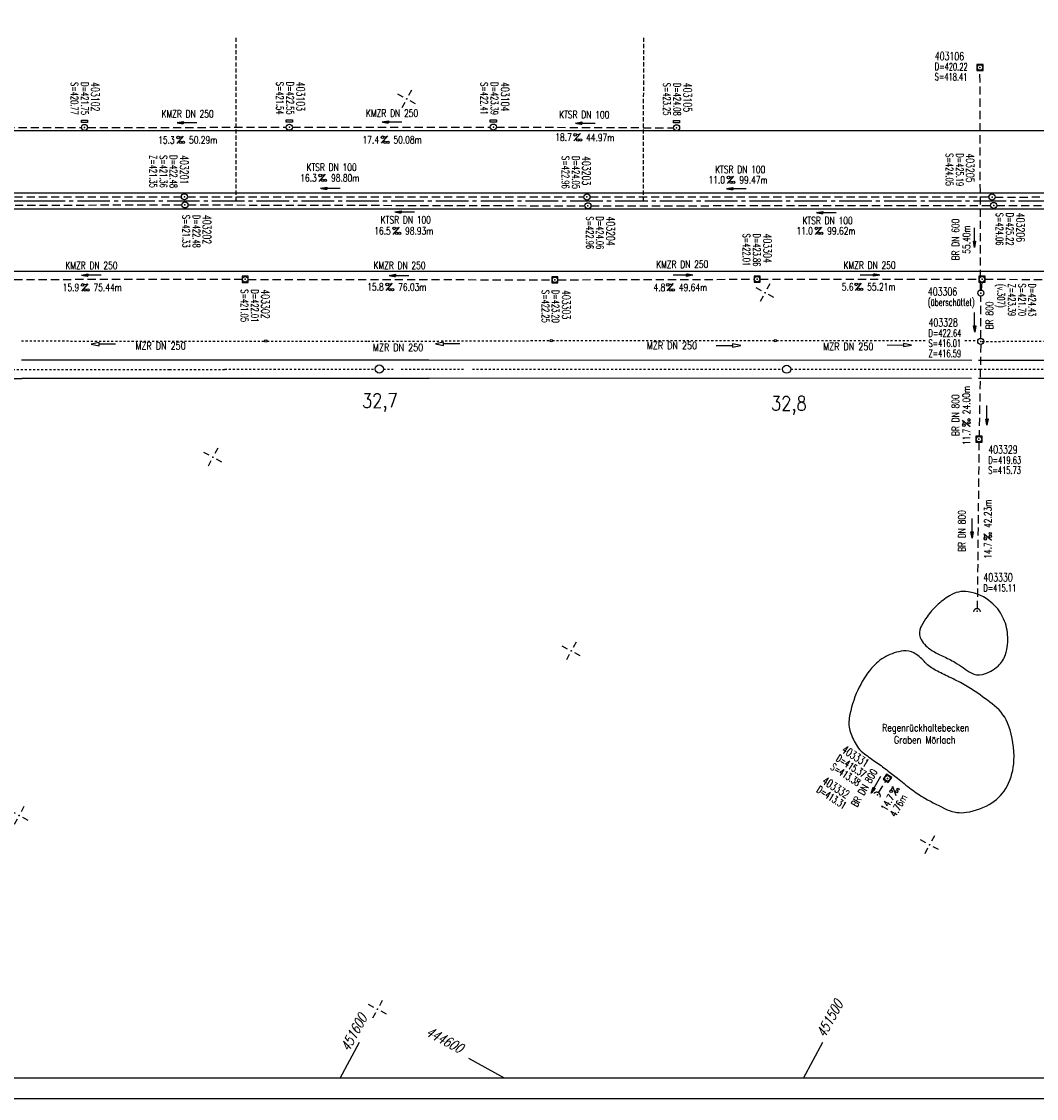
# Model space of a CAD drawing. Extents: x 0 to 1135, y 0 to 420.
# Tile 4 of 36: x 318 to 567, y 0 to 264. Entities that reach past the tile are written whole.
import ezdxf
from ezdxf.enums import TextEntityAlignment as Align

# ---------------------------------------------------------------- set-up
doc = ezdxf.new("R2010")
doc.units = 0
doc.header["$LTSCALE"] = 2
doc.header["$MEASUREMENT"] = 0
for name, pattern in [('ACAD_ISO03W100', [0.5, 0.25, -0.25]), ('ACAD_ISO10W100W', [0.5, 0.25, -0.25]), ('ACHSE', [5.5, 4, -0.5, 0.5, -0.5]), ('AUSGEZOGEN', [0]), ('GESTRICH-X2', [1.5, 1, -0.5]), ('GESTRICHELT', [0.75, 0.5, -0.25])]:
    doc.linetypes.add(name, pattern=pattern)
doc.layers.get('0').update_dxf_attribs({"linetype": 'AUSGEZOGEN'})
for name, color, linetype in [('ACHSETOP', 250, 'ACHSE'), ('Bahnachse', 7, 'CONTINUOUS'), ('Beschriftung', 15, 'CONTINUOUS'), ('FBR', 8, 'CONTINUOUS'), ('Gleisachse', 7, 'CONTINUOUS'), ('Gleisachsen', 7, 'CONTINUOUS'), ('HEKTOM', 250, 'GESTRICHELT'), ('KANAL', 7, 'GESTRICH-X2'), ('NETZ', 250, 'CONTINUOUS'), ('PFEIL', 7, 'CONTINUOUS'), ('RAHMEN', 250, 'AUSGEZOGEN'), ('RRB', 4, 'CONTINUOUS'), ('SCHACHTNR', 6, 'CONTINUOUS'), ('SCHSYMBOL', 7, 'CONTINUOUS'), ('TE', 15, 'CONTINUOUS'), ('TEXTO', 4, 'CONTINUOUS'), ('TEXTU', 4, 'CONTINUOUS'), ('Tiefenentwässerung', 15, 'CONTINUOUS')]:
    doc.layers.add(name, color=color, linetype=linetype)
doc.styles.add('ROMANS', font='romans.shx', dxfattribs={"width": 0.8})

# ---------------------------------------------------------------- blocks, each defined once
blk = doc.blocks.new('IKR')
at = {"color": 0}
for p, q in [((-2.5, 0), (-1, 0)), ((0, 1), (0, 2.5)), ((1, 0), (2.5, 0)), ((0, -2.5), (0, -1))]:
    blk.add_line(p, q, dxfattribs=at)
blk.add_circle((0, 0), 0.05, dxfattribs=at)
blk.add_point((0, 0), dxfattribs=at)
blk = doc.blocks.new('GST')
at = {"color": 0}
blk.add_circle((0, 0), 0.75, dxfattribs=at)
blk.add_point((0, 0), dxfattribs=at)
blk = doc.blocks.new('13')
blk.add_lwpolyline([(0.76, 1.22), (-0.75, 1.22), (-0.75, 1.8), (0.76, 1.8)], close=True)
at = {"rotation": 180}
blk.add_blockref('GST', (0, 0), dxfattribs=at)
blk = doc.blocks.new('PROM')
blk.add_line((1.57, 1.82), (0.02, 0.02))
for centre, radius in [((0.32, 1.51), 0.317), ((0.94, 0.29), 0.283), ((1.64, 0.29), 0.283)]:
    blk.add_circle(centre, radius)
blk.add_arc((0.99, 2.68), 1.03, 239.1414, 303.3549)
blk = doc.blocks.new('PFEIL2')
at = {"color": 0}
for p, q in [((0.88, 0), (-2.4, -0.01)), ((0.88, -0.27), (0.88, 0.28)), ((0.88, 0.28), (2.43, 0.01)), ((0.91, 0.27), (0.88, 0.26)), ((0.97, 0.26), (0.88, 0.25)), ((1.02, 0.25), (0.88, 0.23)), ((1.07, 0.24), (0.88, 0.21)), ((1.13, 0.23), (0.88, 0.19)), ((1.18, 0.22), (0.88, 0.17)), ((1.24, 0.21), (0.88, 0.15)), ((1.29, 0.21), (0.88, 0.14)), ((1.34, 0.2), (0.88, 0.12)), ((1.4, 0.19), (0.88, 0.1)), ((1.45, 0.18), (0.88, 0.08)), ((1.51, 0.17), (0.88, 0.06)), ((1.56, 0.16), (0.88, 0.04)), ((1.61, 0.15), (0.88, 0.02)), ((1.67, 0.14), (0.88, 0.01)), ((1.72, 0.13), (0.88, -0.01)), ((1.78, 0.12), (0.88, -0.03)), ((1.83, 0.11), (0.88, -0.05)), ((1.88, 0.1), (0.88, -0.07)), ((1.94, 0.09), (0.88, -0.09)), ((2.05, 0.08), (0.88, -0.12)), ((1.99, 0.08), (0.88, -0.11)), ((2.1, 0.07), (0.88, -0.14)), ((2.15, 0.06), (0.88, -0.16)), ((2.21, 0.05), (0.88, -0.18)), ((2.26, 0.04), (0.88, -0.2)), ((2.32, 0.03), (0.88, -0.22)), ((2.37, 0.02), (0.88, -0.23)), ((2.42, 0.01), (0.88, -0.25)), ((2.43, 0.01), (0.88, -0.27))]:
    blk.add_line(p, q, dxfattribs=at)
blk = doc.blocks.new('20')
blk.add_lwpolyline([(-0.75, -0.75), (0.75, -0.75), (0.75, 0.75), (-0.75, 0.75)], close=True)
blk.add_circle((0, 0), 0.676)
blk.add_point((0, 0))
blk = doc.blocks.new('10')
blk.add_blockref('GST', (0, 0))
blk = doc.blocks.new('40')
at = {"color": 0}
blk.add_arc((0.02, 0.31), 0.91, 192.5363, 347.4637, dxfattribs=at)
blk.add_point((0, 0), dxfattribs=at)

msp = doc.modelspace()

# ---------------------------------------------------------------- linework, layer by layer
at = {"layer": 'ACHSETOP'}
msp.add_lwpolyline([(25, 220.37), (70.24, 220.37), (320.24, 220.37), (570.24, 220.37), (770.24, 220.37), (895.24, 220.37), (945.24, 220.37), (950, 220.37)], dxfattribs=at)
at = {"layer": 'Bahnachse', "linetype": 'ACAD_ISO10W100W'}
for points in [[(306.36, 179.01), (353.86, 178.97)], [(353.86, 178.97), (367.61, 178.96)], [(367.41, 179.05), (389.44, 179.04)], [(389.44, 179.04), (404.35, 179.04)], [(406.35, 179.04), (408.73, 179.04)], [(410.68, 179.04), (417.54, 179.04)], [(417.54, 179.04), (426.32, 179.04)], [(428.23, 179.04), (504.35, 179.03)], [(506.35, 179.03), (552.81, 179.03)], [(552.81, 179.03), (604.35, 179.02)]]:
    msp.add_lwpolyline(points, dxfattribs=at)
at = {"layer": 'Bahnachse', "linetype": 'Continuous'}
for centre in [(405.35, 179.08), (505.35, 179.03)]:
    msp.add_circle(centre, 1, dxfattribs=at)
for centre, start, end in [((405.35, 179.08), 270.3165, 270.3165), ((505.35, 179.03), 269.9965, 269.9965)]:
    msp.add_arc(centre, 1, start, end, dxfattribs=at)
at = {"layer": 'FBR'}
for points in [[(25, 237.62), (70.24, 237.62), (320.24, 237.62), (570.24, 237.62), (650.12, 237.62)], [(25, 203.12), (70.24, 203.12), (320.24, 203.12), (570.24, 203.12), (641.54, 203.12)]]:
    msp.add_lwpolyline(points, dxfattribs=at)
for points in [[(25, 222.37, -0.000001), (70.24, 222.37, -0.000001), (195.24, 222.37, 0.000001), (320.24, 222.37, 0.000001), (445.24, 222.37, -0.000001), (570.24, 222.37, -0.000001), (670.24, 222.37, 0.000001), (770.24, 222.37), (786.31, 222.37)], [(25, 218.37, -0.000001), (70.24, 218.37, -0.000001), (195.24, 218.37, 0.000001), (320.24, 218.37, 0.000001), (445.24, 218.37, -0.000001), (570.24, 218.37, -0.000001), (670.24, 218.37, 0.000001), (770.24, 218.37), (786.29, 218.37)]]:
    msp.add_lwpolyline(points, format="xyb", dxfattribs=at)
at = {"layer": 'Gleisachse', "linetype": 'Continuous'}
for p, q in [((417.54, 181.3), (550.78, 181.29)), ((552.45, 181.29), (941.6, 181.27)), ((550.75, 176.79), (417.54, 176.8)), ((939.04, 176.77), (552.44, 176.79))]:
    msp.add_line(p, q, dxfattribs=at)
at = {"layer": 'Gleisachsen', "linetype": 'Continuous'}
for p, q in [((317.53, 181.34), (400.55, 181.33)), ((400.55, 181.33), (417.53, 181.33)), ((317.57, 176.84), (400.55, 176.83)), ((400.55, 176.83), (417.55, 176.83))]:
    msp.add_line(p, q, dxfattribs=at)
msp.add_lwpolyline([(25, 176.81), (27.53, 176.81), (52.54, 176.84), (77.55, 176.82), (92.55, 176.8), (102.55, 176.81), (127.56, 176.79), (152.57, 176.77), (167.57, 176.8), (177.58, 176.81), (202.53, 176.79), (227.54, 176.77), (242.55, 176.75), (252.55, 176.76), (277.56, 176.74), (302.56, 176.77), (317.57, 176.75)], dxfattribs=at)
at = {"layer": 'HEKTOM'}
for p, q in [((370.22, 220.37), (370.23, 260.38)), ((470.23, 220.38), (470.25, 260.36))]:
    msp.add_line(p, q, dxfattribs=at)
at = {"layer": 'KANAL'}
for p, q in [((552.96, 198.46), (552.8, 252.38)), ((283.79, 238.3), (332.23, 238.4)), ((333.73, 238.36), (382.52, 238.45)), ((384.02, 238.46), (432.6, 238.48)), ((434.09, 238.48), (477.59, 238.3)), ((258.8, 221.4), (356.76, 221.36)), ((358.26, 221.37), (455.58, 221.32)), ((457.07, 221.33), (555.05, 221.32)), ((556.53, 221.3), (653.7, 221.44)), ((258.93, 219.2), (356.87, 219.39)), ((358.39, 219.38), (455.79, 219.15)), ((457.28, 219.16), (555.42, 219.24)), ((556.91, 219.24), (652.75, 219.36)), ((297.73, 201.09), (371.68, 201.11)), ((373.16, 201.09), (447.71, 200.99)), ((449.21, 201), (497.34, 201.12)), ((498.83, 201.13), (552.54, 201.11)), ((554.04, 201.12), (601.95, 200.96)), ((553.24, 200.45), (553.07, 198.46)), ((553, 186.58), (552.97, 196.96)), ((552.98, 185.1), (552.59, 162.52)), ((552.54, 161.17), (552.12, 120.22)), ((527.92, 75.04), (529.73, 78.01))]:
    msp.add_line(p, q, dxfattribs=at)
at = {"layer": 'NETZ'}
for p, q in [((395.77, 5.02), (400.52, 13.82)), ((509.45, 5.02), (514.21, 13.82)), ((436.1, 5.02), (427.3, 9.78))]:
    msp.add_line(p, q, dxfattribs=at)
at = {"layer": 'RAHMEN'}
msp.add_line((0, 0), (950, 0), dxfattribs=at)
at = {"layer": 'RAHMEN', "const_width": 0.35}
msp.add_lwpolyline([(25, 5), (1130, 5), (1130, 415), (25, 415), (25, 5)], dxfattribs=at)
at = {"layer": 'RRB', "flags": 128}
for points in [[(546.72, 107.03, -0.026436), (548.74, 105.71, 0.028083), (550.64, 104.48, 0.194908), (553.39, 104.1, 0.121182), (557.23, 106.16, 0.13618), (559.05, 109, 0.093479), (559.59, 113.84, 0.098645), (558.36, 118.26, 0.100499), (555.57, 121.79, 0.136625), (549.92, 124.38, 0.183631), (545.33, 123.43, 0.046058), (542.18, 120.99, 0.050946), (539.81, 118.27, 0.026991), (538.42, 116.06, 0.064162), (538.01, 115.04, 0.196826), (538.35, 112.64, 0.126772), (540.94, 110.01, 0.030808), (543.67, 108.59, -0.027608)], [(521.01, 89.87, 0.05257), (522.62, 86.5, 0.092324), (524.05, 84.91, 0.013848), (527.03, 82.75, -0.014182), (529.95, 80.64, -0.00501), (532.53, 78.62, 0.003838), (535.9, 75.96, 0.035097), (539.26, 73.72, 0.022966), (544.77, 70.9, 0.146397), (549.51, 70.25, 0.104115), (555.74, 72.6, 0.131437), (559.46, 76.67, 0.110078), (561.14, 83, 0.095969), (559.84, 91.54, 0.14032), (556.37, 96.39, 0.016688), (551.63, 99.9, 0.026526), (548.46, 101.85, 0.016369), (544.81, 103.68, -0.018422), (541.58, 105.32, -0.08734), (539.07, 107.35, 0.08708), (536.56, 109.39, 0.160794), (534, 109.87, 0.090532), (529.67, 108.48, 0.096726), (526.2, 105.65, 0.067223), (522.8, 100.22, 0.063665), (520.71, 93.43, 0.128113)]]:
    msp.add_lwpolyline(points, format="xyb", close=True, dxfattribs=at)
at = {"layer": 'TE', "linetype": 'ACAD_ISO03W100'}
for points in [[(317.54, 185.96), (327.56, 185.96), (352.52, 185.95), (377.2, 185.94)], [(377.8, 185.94), (402.53, 185.92), (417.5, 185.95)]]:
    msp.add_lwpolyline(points, dxfattribs=at)
at = {"layer": 'TE', "linetype": 'Continuous'}
msp.add_lwpolyline([(340.61, 185.2), (336.61, 185.17), (336.6, 185.57), (334.61, 185.16), (336.61, 184.77), (336.61, 185.17)], dxfattribs=at)
msp.add_circle((377.5, 185.94), 0.3, dxfattribs=at)
at = {"layer": 'Tiefenentwässerung', "linetype": 'ACAD_ISO03W100'}
for p, q in [((417.5, 185.95), (447.25, 186.06)), ((447.85, 186.06), (502.26, 186.06)), ((502.86, 186.06), (539.39, 186.05)), ((549.09, 186.05), (551.77, 186.05))]:
    msp.add_line(p, q, dxfattribs=at)
at = {"layer": 'Tiefenentwässerung', "linetype": 'Continuous'}
for points in [[(425.14, 185.27), (421.14, 185.24), (421.14, 185.64), (419.14, 185.23), (421.14, 184.84), (421.14, 185.24)], [(488.08, 184.83), (492.08, 184.85), (492.08, 184.45), (494.08, 184.87), (492.07, 185.25), (492.08, 184.85)], [(530.02, 185.02), (534.02, 184.97), (534.02, 184.57), (536.02, 184.94), (534.03, 185.37), (534.02, 184.97)]]:
    msp.add_lwpolyline(points, dxfattribs=at)
at = {"layer": 'Tiefenentwässerung', "linetype": 'ACAD_ISO03W100'}
msp.add_lwpolyline([(553.35, 185.87), (577.64, 185.91), (602.6, 185.9), (627.61, 185.89), (642.25, 185.89)], dxfattribs=at)
at = {"layer": 'Tiefenentwässerung', "linetype": 'Continuous'}
for centre in [(447.55, 186.06), (502.56, 186.06)]:
    msp.add_circle(centre, 0.3, dxfattribs=at)

# ---------------------------------------------------------------- block references
at = {"layer": 'NETZ', "rotation": 151.5965}
for p in [(412.07, 245.38), (500.03, 197.82), (364.5, 157.42), (452.46, 109.86), (316.93, 69.46), (540.42, 62.29), (404.89, 21.89)]:
    msp.add_blockref('IKR', p, dxfattribs=at)
at = {"layer": 'PFEIL'}
for p, rotation in [((358.12, 239.58), 180.0834354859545), ((408.45, 239.76), 180.0324354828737), ((455.92, 239.46), 179.7787354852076), ((393.34, 223.47), 179.9737354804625), ((493, 223.38), 179.995235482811), ((411.58, 217.67), 179.8736354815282), ((515.08, 217.51), 180.048135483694), ((551.44, 211.31), 270.1654354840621), ((334.65, 202.17), 179.9956354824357), ((410.23, 202.06), 179.920735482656), ((479.85, 202.1), 0.1644354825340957), ((525.79, 202.11), 359.9858354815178), ((551.49, 190.59), 270.1654354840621), ((554.5, 167.69), 270.1654354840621), ((550.86, 140.02), 270.1654354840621), ((527.28, 77.02), 240.0177999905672)]:
    msp.add_blockref('PFEIL2', p, dxfattribs=dict(at, rotation=rotation))
at = {"layer": 'SCHSYMBOL'}
for name, p, rotation in [('20', (552.8, 253.11), 3.548496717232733e-05), ('13', (332.98, 238.38), 3.548496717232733e-05), ('13', (383.27, 238.45), 3.548496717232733e-05), ('13', (433.35, 238.48), 3.548496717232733e-05), ('13', (478.32, 238.31), 3.548496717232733e-05), ('10', (357.52, 221.37), 3.548496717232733e-05), ('10', (357.62, 219.37), 3.548496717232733e-05), ('10', (456.31, 221.32), 3.548496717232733e-05), ('10', (456.55, 219.16), 3.548496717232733e-05), ('10', (555.78, 221.31), 3.548496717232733e-05), ('10', (556.17, 219.24), 3.548496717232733e-05), ('20', (372.42, 201.1), 3.548496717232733e-05), ('20', (448.45, 200.99), 3.548496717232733e-05), ('20', (498.09, 201.14), 3.548496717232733e-05), ('20', (553.3, 201.12), 3.548496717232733e-05), ('10', (553.01, 197.71), 3.548496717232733e-05), ('10', (553, 185.85), 3.548496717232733e-05), ('20', (552.55, 161.85), 3.548496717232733e-05), ('40', (552.09, 119.62), 180.0139443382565), ('20', (530.08, 78.59), 145.9233880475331), ('40', (527.61, 74.52), 150.4536496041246)]:
    msp.add_blockref(name, p, dxfattribs=dict(at, rotation=rotation))
at = {"layer": 'TEXTU'}
for p, rotation in [((355.63, 234.41), 0.08343548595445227), ((405.81, 234.47), 0.03243548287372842), ((453.12, 235.05), 359.7787354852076), ((390.5, 225.08), 359.9737354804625), ((490.73, 224.59), 359.995235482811), ((408.68, 212.09), 359.8736354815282), ((512.3, 212.09), 0.04813548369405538), ((332.2, 198.21), 359.9956354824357), ((406.97, 198.31), 359.9207354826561), ((475.88, 198.22), 0.1644354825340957), ((522.1, 198.34), 359.9858354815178), ((550.37, 164.97), 90.16543548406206), ((555.63, 137.06), 90.16543548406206), ((532.14, 74.37), 60.01779999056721)]:
    msp.add_blockref('PROM', p, dxfattribs=dict(at, rotation=rotation))

# ---------------------------------------------------------------- texts
at = {"layer": 'Bahnachse', "linetype": 'Continuous', "style": 'ROMANS', "width": 0.8337}
for s, rotation, oblique, p in [('32,7', 0.3165, 0, (401.1, 169.57)), ('32,8', 359.9965, 360, (501.5, 168.92))]:
    msp.add_text(s, height=3.5, rotation=rotation, dxfattribs=dict(at, oblique=oblique)).set_placement(p)
at = {"layer": 'Beschriftung', "linetype": 'Continuous', "style": 'ROMANS', "oblique": 360, "width": 0.8}
for s, p in [('Regenrückhaltebecken', (528.75, 90.13)), ('   Graben Mörlach', (528.47, 87.14))]:
    msp.add_text(s, height=1.8, rotation=359.9965, dxfattribs=at).set_placement(p)
at = {"layer": 'NETZ', "style": 'ROMANS', "oblique": 16.6, "width": 0.75}
for s, rotation, p in [('451500', 61.5965, (514.69, 14.7)), ('451600', 61.5965, (397.87, 11.31)), ('444600', 331.5965, (416.52, 15.6))]:
    msp.add_text(s, height=2.5, rotation=rotation, dxfattribs=at).set_placement(p)
at = {"layer": 'SCHACHTNR', "style": 'ROMANS'}
for s, height, rotation, width, p in [('403106', 2, 359.2924, 0.7, (541.69, 254.95)), ('D=420.22', 1.8, 359.2924, 0.6, (541.69, 252.45)), ('S=418.41', 1.8, 359.2924, 0.6, (541.67, 249.96)), ('S=420.77', 1.8, 270, 0.6, (329.63, 249.52)), ('D=421.75', 1.8, 270, 0.6, (332.15, 249.51)), ('403102', 2, 270, 0.7, (334.64, 249.51)), ('S=421.54', 1.8, 270, 0.6, (380.07, 249.6)), ('D=422.55', 1.8, 270, 0.6, (382.56, 249.61)), ('403103', 2, 270, 0.7, (385.05, 249.61)), ('S=422.41', 1.8, 270, 0.6, (430.22, 249.51)), ('D=423.39', 1.8, 270, 0.6, (432.71, 249.52)), ('403104', 2, 270, 0.7, (435.24, 249.53)), ('S=423.25', 1.8, 270, 0.6, (475.03, 249.36)), ('D=424.08', 1.8, 270, 0.6, (477.55, 249.34)), ('403105', 2, 270, 0.7, (480.04, 249.35)), ('Z=421.35', 1.8, 270, 0.6, (348.95, 231.6)), ('S=421.36', 1.8, 270, 0.6, (351.47, 231.59)), ('D=422.48', 1.8, 270, 0.6, (353.96, 231.59)), ('403201', 2, 270, 0.7, (356.48, 231.58)), ('S=422.96', 1.8, 270, 0.6, (450.17, 231.37)), ('D=424.05', 1.8, 270, 0.6, (452.69, 231.36)), ('403203', 2, 270, 0.7, (455.18, 231.36)), ('S=424.05', 1.8, 270, 0.6, (544.4, 232.05)), ('D=425.19', 1.8, 270, 0.6, (546.92, 232.04)), ('403205', 2, 270, 0.7, (549.41, 232.04)), ('S=421.33', 1.8, 270, 0.6, (357.03, 216.93)), ('403202', 2, 270, 0.7, (362.04, 216.92)), ('S=424.06', 1.8, 270, 0.6, (556.73, 217.44)), ('D=425.22', 1.8, 270, 0.6, (559.22, 217.45)), ('403206', 2, 270, 0.7, (561.74, 217.44)), ('D=422.48', 1.8, 270, 0.6, (359.55, 216.92)), ('S=422.96', 1.8, 270, 0.6, (456.12, 216.55)), ('D=424.06', 1.8, 270, 0.6, (458.61, 216.55)), ('403204', 2, 270, 0.7, (461.13, 216.54)), ('S=422.01', 1.8, 270, 0.6, (494.62, 212.35)), ('D=423.86', 1.8, 270, 0.6, (497.11, 212.35)), ('403304', 2, 270, 0.7, (499.63, 212.34)), ('S=421.05', 1.8, 270, 0.6, (371.38, 198.65)), ('D=422.01', 1.8, 270, 0.6, (373.89, 198.64)), ('403302', 2, 270, 0.7, (376.38, 198.64)), ('S=422.25', 1.8, 270, 0.6, (445.25, 198.48)), ('D=423.20', 1.8, 270, 0.6, (447.74, 198.49)), ('403303', 2, 270, 0.7, (450.26, 198.48)), ('403306', 2, 0, 0.7, (540.01, 197.09)), ('(v.307)', 1.8, 270, 0.6, (557.06, 199.99)), ('Z=423.39', 1.8, 270, 0.6, (559.73, 200.08)), ('S=421.70', 1.8, 270, 0.6, (562.22, 200.08)), ('D=424.43', 1.8, 270, 0.6, (564.74, 200.07)), ('(überschüttet)', 1.8, 0, 0.6, (540, 194.58)), ('403328', 2, 0, 0.7, (540.16, 189.5)), ('D=422.64', 1.8, 0, 0.6, (540.15, 186.99)), ('S=416.01', 1.8, 0, 0.6, (540.15, 184.5)), ('Z=416.59', 1.8, 0, 0.6, (540.15, 182.01)), ('403329', 2, 0, 0.7, (554.84, 158.32)), ('D=419.63', 1.8, 0, 0.6, (554.83, 155.8)), ('S=415.73', 1.8, 0, 0.6, (554.83, 153.31)), ('403330', 2, 0, 0.7, (553.64, 126.93)), ('D=415.11', 1.8, 0, 0.6, (553.63, 124.42)), ('403331', 2, 327.1578, 0.7, (518.67, 85.13)), ('S=413.38', 1.8, 327.1578, 0.6, (515.95, 80.93)), ('D=415.37', 1.8, 327.1578, 0.6, (517.3, 83.02)), ('D=413.31', 1.8, 327.1578, 0.6, (512.51, 75.34)), ('403332', 2, 327.1578, 0.7, (513.88, 77.45))]:
    msp.add_text(s, height=height, rotation=rotation, dxfattribs=dict(at, width=width)).set_placement(p)
at = {"layer": 'TE', "linetype": 'Continuous', "style": 'ROMANS', "oblique": 360, "width": 0.8}
msp.add_text('MZR DN 250', height=1.8, rotation=359.9962, dxfattribs=at).set_placement((345.48, 183.87))
at = {"layer": 'TEXTO', "style": 'ROMANS', "width": 0.75}
for s, rotation, p in [('KMZR DN 250', 0.0834, (358.3, 240.82)), ('KMZR DN 250', 0.0324, (408.49, 240.99)), ('KTSR DN 100', 359.7787, (455.66, 240.63)), ('KTSR DN 100', 359.9737, (393.64, 227.71)), ('KTSR DN 100', 359.9952, (493.94, 227.17)), ('KTSR DN 100', 359.8736, (411.85, 214.8)), ('KTSR DN 100', 0.0481, (515.39, 214.61)), ('BR DN 600', 90.1654, (547.69, 210.87)), ('KMZR DN 250', 359.9956, (334.69, 203.62)), ('KMZR DN 250', 359.9207, (410.31, 203.63)), ('KMZR DN 250', 0.1644, (479.72, 203.88)), ('KMZR DN 250', 359.9858, (525.7, 203.66)), ('BR 800', 90.1654, (556.01, 192.25)), ('BR DN 800', 90.1654, (547.71, 167.74)), ('BR DN 800', 90.1654, (549.24, 139.3)), ('BR DN 800', 60.0178, (525.16, 75.8))]:
    msp.add_text(s, height=1.8, rotation=rotation, dxfattribs=at).set_placement(p, align=Align.CENTER)
at = {"layer": 'TEXTU', "style": 'ROMANS', "width": 0.75}
for s, rotation, p in [('15.3', 0.0834, (351.06, 234.4)), ('50.29m', 0.0834, (358.64, 234.42)), ('17.4', 0.0324, (401.23, 234.48)), ('50.08m', 0.0324, (408.82, 234.46)), ('18.7', 359.7787, (448.54, 235.08)), ('44.97m', 359.7787, (456.11, 235.03)), ('16.3', 359.9737, (385.94, 225.08)), ('98.80m', 359.9737, (393.51, 225.08)), ('11.0', 359.9952, (486.16, 224.61)), ('99.47m', 359.9952, (493.72, 224.6)), ('16.5', 359.8736, (404.11, 212.1)), ('98.93m', 359.8736, (411.68, 212.09)), ('11.0', 0.0481, (507.74, 212.09)), ('99.62m', 0.0481, (515.3, 212.09)), ('55.40m', 90.1654, (550.37, 207.37)), ('15.9', 359.9956, (327.63, 198.23)), ('75.44m', 359.9956, (335.19, 198.22)), ('15.8', 359.9207, (402.39, 198.33)), ('76.03m', 359.9207, (409.98, 198.31)), ('4.8', 0.1644, (472.67, 198.21)), ('49.64m', 0.1644, (478.89, 198.22)), ('5.6', 359.9858, (518.88, 198.34)), ('55.21m', 359.9858, (525.11, 198.35)), ('24.00m', 90.1654, (550.36, 167.98)), ('11.7', 90.1654, (550.38, 160.4)), ('42.23m', 90.1654, (555.62, 140.07)), ('14.7', 90.1654, (555.64, 132.49)), ('14.7', 60.0178, (529.86, 70.42)), ('4.76m', 60.0178, (532.12, 68.96))]:
    msp.add_text(s, height=1.8, rotation=rotation, dxfattribs=at).set_placement(p)
at = {"layer": 'Tiefenentwässerung', "linetype": 'Continuous', "style": 'ROMANS', "width": 0.8}
for rotation, oblique, p in [(359.9962, 0, (403.79, 183.49)), (359.9962, 0, (471.01, 183.92)), (359.9965, 360, (514.29, 183.68))]:
    msp.add_text('MZR DN 250', height=1.8, rotation=rotation, dxfattribs=dict(at, oblique=oblique)).set_placement(p)

doc.saveas('drawing.dxf')
